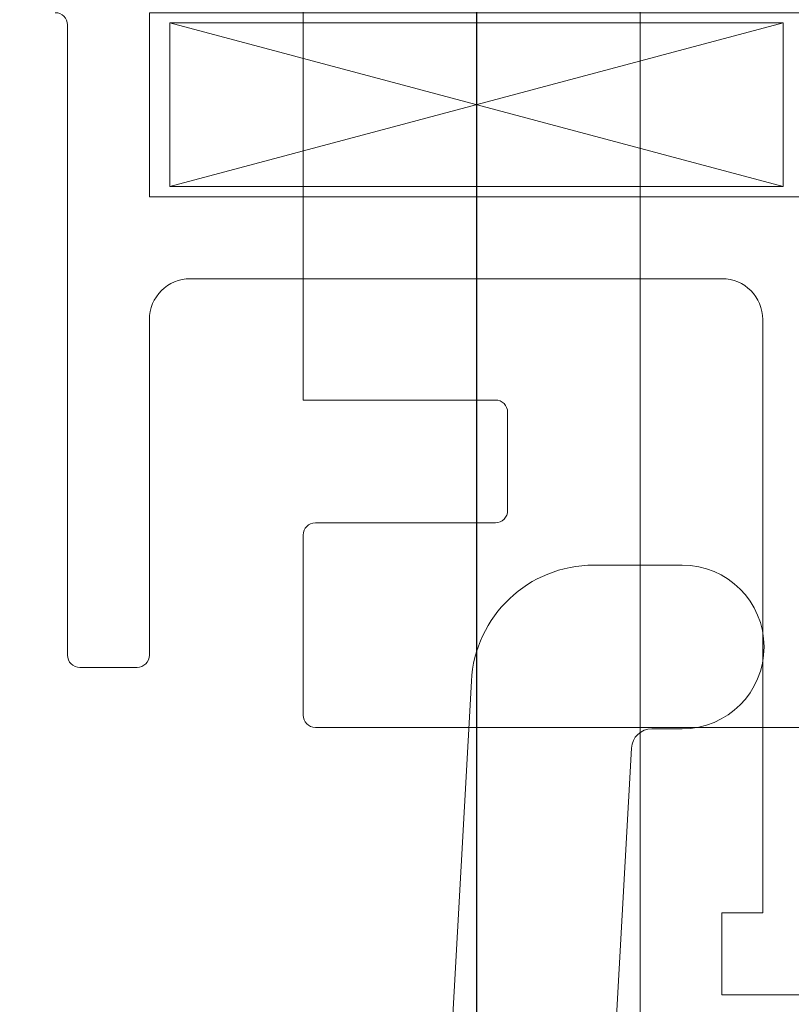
# Model space of a CAD drawing. Header units: inches. Extents: x -647532 to 3008597, y -136987 to 2557681.
# Tile 132 of 153: x 50080 to 50099, y 48798 to 48822. Entities that reach past the tile are written whole.
import ezdxf
from ezdxf import colors
from ezdxf.entities.mleader import LeaderData, LeaderLine
from ezdxf.enums import TextEntityAlignment as Align
from ezdxf.math import Vec2, Vec3

# ---------------------------------------------------------------- set-up
doc = ezdxf.new("R2010")
doc.units = ezdxf.units.IN
doc.header["$MEASUREMENT"] = 0
doc.layers.add('ARCH', color=8, linetype='Continuous')
for name, color, linetype, lineweight in [('FURN', 8, 'Continuous', 5), ('FURN-HATCH', 8, 'Continuous', 5), ('YD-EXTERNAL 1', 8, 'Continuous', 5)]:
    doc.layers.add(name, color=color, linetype=linetype, lineweight=lineweight)
doc.styles.add('ARIAL', font='arial.ttf')
doc.styles.get("Standard").update_dxf_attribs({"font": 'arial.ttf'})

# ---------------------------------------------------------------- blocks, each defined once
blk = doc.blocks.new('BIAL-IT1I-KGD-001-IN-DWG-141 LEVEL 2 - OVERALL FIRE EXIT PLAN$0$A$C4C907AF7')
at = {"lineweight": -3, "ltscale": 1000}
h = blk.add_hatch(dxfattribs=at)
h.set_pattern_fill('ANSI37', color=256, scale=20, angle=-90.00000000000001, style=0)
h.set_pattern_definition([(315, (-27377983.44784665, 26829446.45019762), (1.767766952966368, 1.767766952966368), []), (44.99999999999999, (-27377983.44784665, 26829446.45019762), (-1.767766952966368, 1.767766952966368), [])])
edge = h.paths.add_edge_path()
edge.add_line((63.5001831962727, 124.5619116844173), (64.50018314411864, 124.5619116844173))
edge.add_ellipse((64.50018314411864, 125.0619116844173), major_axis=(0.3535533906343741, -0.3535533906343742), ratio=0.9999999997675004, start_angle=314.9999999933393, end_angle=494.9999999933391)
edge.add_line((64.50018314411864, 125.5619116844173), (67.00018314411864, 125.5619116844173))
edge.add_ellipse((67.00018314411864, 125.0619116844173), major_axis=(0.3535533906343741, -0.3535533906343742), ratio=0.9999999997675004, start_angle=134.9999999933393, end_angle=314.9999999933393)
edge.add_line((67.00018314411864, 124.5619116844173), (67.50018313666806, 124.5619116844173))
edge.add_ellipse((69.00018313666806, 124.5619116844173), major_axis=(1.060660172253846, 1.060660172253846), ratio=0.9999999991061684, start_angle=134.9999999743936, end_angle=225.0000000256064)
edge.add_line((69.00018313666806, 123.0619116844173), (71.00018313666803, 123.0619116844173))
edge.add_ellipse((71.00018313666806, 124.5619116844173), major_axis=(1.060660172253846, -1.060660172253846), ratio=0.999999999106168, start_angle=314.9999999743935, end_angle=405.0000000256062)
edge.add_line((72.50018313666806, 124.5619116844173), (73.00018314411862, 124.5619116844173))
edge.add_ellipse((73.00018314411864, 125.0619116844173), major_axis=(0.3535533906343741, -0.3535533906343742), ratio=0.9999999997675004, start_angle=314.9999999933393, end_angle=494.9999999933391)
edge.add_line((73.00018314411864, 125.5619116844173), (75.50018313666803, 125.5619116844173))
edge.add_ellipse((75.50018313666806, 125.0619116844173), major_axis=(0.3535533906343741, -0.3535533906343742), ratio=0.9999999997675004, start_angle=134.9999999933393, end_angle=314.9999999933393)
edge.add_line((75.50018313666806, 124.5619116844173), (76.50018313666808, 124.5619116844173))
edge.add_line((76.50018313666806, 124.5619116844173), (76.50018312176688, 120.5619116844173))
edge.add_line((76.5001831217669, 120.5619116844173), (74.98688907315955, 120.5619116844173))
edge.add_ellipse((74.98688907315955, 120.0619116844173), major_axis=(0.3535533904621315, -0.3535533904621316), ratio=1, start_angle=135, end_angle=255.0000000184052)
edge.add_line((74.55387637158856, 119.8119116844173), (75.85291448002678, 117.5619116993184))
edge.add_line((75.85291448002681, 117.5619116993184), (74.1431920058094, 117.5619116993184))
edge.add_line((74.1431920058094, 117.5619116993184), (73.02505196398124, 119.545249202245))
edge.add_ellipse((72.14896168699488, 119.0631021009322), major_axis=(0.7071067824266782, -0.7071067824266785), ratio=0.9999999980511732, start_angle=73.82572674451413, end_angle=209.2398824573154)
edge.add_line((71.18655439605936, 119.334712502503), (70.66745572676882, 117.5619116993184))
edge.add_line((70.66745572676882, 117.5619116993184), (69.3259736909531, 117.5619116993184))
edge.add_line((69.3259736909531, 117.5619116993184), (68.98239804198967, 118.6940810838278))
edge.add_ellipse((68.50018309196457, 118.5619117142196), major_axis=(0.3535533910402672, 0.3535533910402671), ratio=0.9999999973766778, start_angle=-29.67233578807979, end_angle=119.6723666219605)
edge.add_line((68.01796807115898, 118.6940808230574), (67.67439251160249, 117.5619116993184))
edge.add_line((67.67439251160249, 117.5619116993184), (66.32597370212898, 117.5619116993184))
edge.add_line((66.32597370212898, 117.5619116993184), (65.9823981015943, 118.6940809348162))
edge.add_ellipse((65.50018311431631, 118.561911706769), major_axis=(0.3535533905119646, 0.3535533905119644), ratio=0.999999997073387, start_angle=-29.67235256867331, end_angle=119.6723608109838)
edge.add_line((65.01796810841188, 118.6940808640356), (64.67439251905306, 117.5619116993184))
edge.add_line((64.67439251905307, 117.5619116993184), (63.5001831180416, 117.5619116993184))
edge.add_line((63.5001831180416, 117.5619116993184), (63.50018319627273, 124.5619116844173))
edge = h.paths.add_edge_path()
edge.add_line((63.5001831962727, 136.5619116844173), (65.0001831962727, 136.5619116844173))
edge.add_line((65.0001831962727, 136.5619116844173), (66.0001831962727, 135.5619116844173))
edge.add_line((66.0001831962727, 135.5619116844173), (68.5001831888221, 135.5619116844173))
edge.add_line((68.50018318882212, 135.5619116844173), (69.50018318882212, 134.5619116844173))
edge.add_line((69.50018318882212, 134.5619116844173), (69.50018318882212, 133.577283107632))
edge.add_ellipse((70.50018317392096, 131.5617186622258), major_axis=(1.590990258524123, -1.590990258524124), ratio=0.9999999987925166, start_angle=161.3877995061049, end_angle=405.0000000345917)
edge.add_line((72.75018317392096, 131.5617186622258), (72.75018317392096, 132.5617186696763))
edge.add_line((72.75018317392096, 132.5617186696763), (76.50018317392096, 132.5617186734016))
edge.add_line((76.50018317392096, 132.5617186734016), (76.50018317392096, 131.5617186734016))
edge.add_line((76.50018317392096, 131.5617186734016), (91.50018322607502, 131.5617186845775))
edge.add_ellipse((91.50018322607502, 130.0617186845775), major_axis=(1.060660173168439, -1.06066017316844), ratio=0.9999999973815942, start_angle=44.9999997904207, end_angle=134.9999999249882, ccw=False)
edge.add_line((93.00018322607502, 130.0617186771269), (93.0001832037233, 124.0617186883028))
edge.add_ellipse((94.00018320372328, 124.0617186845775), major_axis=(0.7071067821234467, 0.7071067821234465), ratio=0.9999999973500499, start_angle=134.9999999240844, end_angle=225.000000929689)
edge.add_line((94.00018321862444, 123.0617186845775), (94.00018323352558, 114.5617186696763))
edge.add_ellipse((94.0001832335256, 114.0617186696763), major_axis=(0.3535533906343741, -0.3535533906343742), ratio=0.9999999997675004, start_angle=134.9999999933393, end_angle=314.9999999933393)
edge.add_line((94.0001832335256, 113.5617186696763), (97.0001831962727, 113.5617186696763))
edge.add_ellipse((97.0001831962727, 115.5617186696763), major_axis=(1.414213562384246, -1.414213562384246), ratio=0.999999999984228, start_angle=314.9999999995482, end_angle=404.9999997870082)
edge.add_line((99.0001831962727, 115.5617186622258), (99.00018320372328, 117.5617187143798))
edge.add_line((99.00018320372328, 117.5617187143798), (97.00018320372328, 117.5617187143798))
edge.add_ellipse((97.00018320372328, 118.0617187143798), major_axis=(0.3535533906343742, 0.3535533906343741), ratio=0.9999999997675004, start_angle=45.000000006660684, end_angle=225.0000000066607, ccw=False)
edge.add_line((97.00018320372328, 118.5617187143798), (99.00018320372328, 118.5617187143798))
edge.add_line((99.00018320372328, 118.5617187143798), (99.00018320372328, 120.5617187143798))
edge.add_line((99.00018320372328, 120.5617187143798), (97.00018320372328, 120.5617187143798))
edge.add_ellipse((97.00018320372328, 121.0617187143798), major_axis=(0.3535533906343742, 0.3535533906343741), ratio=0.9999999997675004, start_angle=45.000000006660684, end_angle=225.0000000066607, ccw=False)
edge.add_line((97.00018320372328, 121.5617187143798), (99.00018320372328, 121.5617187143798))
edge.add_line((99.00018320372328, 121.5617187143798), (99.00018320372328, 122.5617187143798))
edge.add_ellipse((100.0001832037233, 122.5617187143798), major_axis=(0.7071067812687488, -0.7071067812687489), ratio=0.9999999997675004, start_angle=45.000000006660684, end_angle=225.0000000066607, ccw=False)
edge.add_line((101.0001832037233, 122.5617187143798), (101.0001832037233, 121.5617187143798))
edge.add_line((101.0001832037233, 121.5617187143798), (103.0001832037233, 121.5617187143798))
edge.add_ellipse((103.0001832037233, 121.0617187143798), major_axis=(0.3535533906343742, 0.3535533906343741), ratio=0.9999999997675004, start_angle=-134.9999999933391, end_angle=45.000000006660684, ccw=False)
edge.add_line((103.0001832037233, 120.5617187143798), (101.0001832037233, 120.5617187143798))
edge.add_line((101.0001832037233, 120.5617187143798), (101.0001832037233, 118.5617187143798))
edge.add_line((101.0001832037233, 118.5617187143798), (103.0001832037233, 118.5617187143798))
edge.add_ellipse((103.0001832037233, 118.0617187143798), major_axis=(0.3535533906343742, 0.3535533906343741), ratio=0.9999999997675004, start_angle=-134.9999999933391, end_angle=45.000000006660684, ccw=False)
edge.add_line((103.0001832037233, 117.5617187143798), (101.0001832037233, 117.5617187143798))
edge.add_line((101.0001832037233, 117.5617187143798), (101.0001832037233, 115.5617186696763))
edge.add_ellipse((103.0001832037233, 115.5617186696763), major_axis=(1.414213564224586, -1.414213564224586), ratio=0.9999999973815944, start_angle=225.0000000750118, end_angle=314.9999999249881)
edge.add_line((103.0001832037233, 113.5617186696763), (106.0001832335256, 113.5617186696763))
edge.add_ellipse((106.0001838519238, 114.0617186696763), major_axis=(0.3535533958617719, -0.353553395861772), ratio=0.999999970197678, start_angle=314.9999282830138, end_angle=495.0000734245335)
edge.add_line((106.0001832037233, 114.5617186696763), (106.0001831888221, 123.0617186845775))
edge.add_ellipse((106.0001832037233, 124.0617186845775), major_axis=(0.7071067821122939, 0.7071067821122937), ratio=0.9999999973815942, start_angle=224.9999992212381, end_angle=314.9999994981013)
edge.add_line((107.0001832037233, 124.0617186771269), (107.0001832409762, 130.0617186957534))
edge.add_ellipse((108.5001832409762, 130.0617186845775), major_axis=(1.060660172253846, -1.060660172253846), ratio=0.9999999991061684, start_angle=134.9999999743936, end_angle=224.9999995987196, ccw=False)
edge.add_line((108.5001832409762, 131.5617186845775), (123.5001832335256, 131.5617186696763))
edge.add_line((123.5001832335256, 131.5617186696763), (123.5001832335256, 132.5617186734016))
edge.add_line((123.5001832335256, 132.5617186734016), (127.2501832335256, 132.5617186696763))
edge.add_line((127.2501832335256, 132.5617186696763), (127.2501832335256, 131.5617186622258))
edge.add_ellipse((129.5001832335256, 131.5617186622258), major_axis=(1.590990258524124, 1.590990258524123), ratio=0.9999999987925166, start_angle=134.9999999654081, end_angle=378.612200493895)
edge.add_line((130.5001832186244, 133.577283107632), (130.5001832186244, 134.5619116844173))
edge.add_line((130.5001832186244, 134.5619116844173), (131.5001832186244, 135.5619116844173))
edge.add_line((131.5001832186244, 135.5619116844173), (134.0001832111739, 135.5619116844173))
edge.add_line((134.0001832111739, 135.5619116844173), (135.0001832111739, 136.5619116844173))
edge.add_line((135.0001832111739, 136.5619116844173), (136.5001832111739, 136.5619116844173))
edge.add_line((136.5001832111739, 136.5619116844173), (136.5001832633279, 125.5619116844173))
edge.add_line((136.5001832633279, 125.5619116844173), (135.5001832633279, 125.5619116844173))
edge.add_line((135.5001832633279, 125.5619116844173), (132.5001832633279, 125.5619116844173))
edge.add_ellipse((131.0001832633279, 125.5619116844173), major_axis=(1.060660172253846, 1.060660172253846), ratio=0.9999999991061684, start_angle=-45.00000002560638, end_angle=45.00000002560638)
edge.add_line((131.0001832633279, 127.0619116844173), (129.0001832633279, 127.0619116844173))
edge.add_ellipse((129.0001832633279, 125.5619116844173), major_axis=(1.060660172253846, -1.060660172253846), ratio=0.999999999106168, start_angle=134.9999999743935, end_angle=225.0000000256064)
edge.add_line((127.5001832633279, 125.5619116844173), (123.5001832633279, 125.5619116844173))
edge.add_line((123.5001832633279, 125.5619116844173), (123.5001832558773, 127.5618151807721))
edge.add_ellipse((121.5002797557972, 127.5618151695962), major_axis=(1.41414532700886, -1.414145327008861), ratio=0.999999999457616, start_angle=45.00000033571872, end_angle=134.999999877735)
edge.add_line((121.5002797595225, 129.5617186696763), (109.7072899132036, 129.5617186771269))
edge.add_line((109.7072899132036, 129.5617186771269), (109.3541500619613, 129.9148585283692))
edge.add_ellipse((108.9996314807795, 129.562272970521), major_axis=(0.002760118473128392, 0.4999925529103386), ratio=0.9999993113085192, start_angle=-44.84036206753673, end_angle=134.7895539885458)
edge.add_line((108.6428428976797, 129.2119846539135), (108.6428266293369, 129.2119683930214))
edge.add_line((108.6428266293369, 129.2119683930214), (109.0001831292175, 128.8546118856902))
edge.add_line((109.0001831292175, 128.8546118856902), (109.0001832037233, 112.0919117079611))
edge.add_line((109.0001832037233, 112.0919117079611), (107.5001832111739, 110.5919117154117))
edge.add_line((107.5001832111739, 110.5919117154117), (103.0001832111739, 110.5919117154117))
edge.add_line((103.0001832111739, 110.5919117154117), (102.0001831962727, 111.5919117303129))
edge.add_line((102.0001831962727, 111.5919117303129), (98.00018322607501, 111.5919117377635))
edge.add_line((98.00018322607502, 111.5919117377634), (97.00018319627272, 110.5919117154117))
edge.add_line((97.0001831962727, 110.5919117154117), (92.5001831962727, 110.5919117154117))
edge.add_line((92.5001831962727, 110.5919117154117), (91.0001831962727, 112.0919117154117))
edge.add_line((91.0001831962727, 112.0919117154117), (91.0001832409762, 128.8546117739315))
edge.add_line((91.00018324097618, 128.8546117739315), (91.35753985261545, 129.2119683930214))
edge.add_line((91.35753985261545, 129.2119683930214), (91.3575235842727, 129.2119846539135))
edge.add_ellipse((91.00073500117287, 129.562272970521), major_axis=(0.002760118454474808, -0.4999925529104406), ratio=0.9999993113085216, start_angle=45.21044601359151, end_angle=224.8403620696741)
edge.add_line((90.6462164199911, 129.9148585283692), (90.29307656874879, 129.5617186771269))
edge.add_line((90.2930765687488, 129.5617186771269), (78.50008672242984, 129.5617186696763))
edge.add_ellipse((78.50008672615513, 127.5618151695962), major_axis=(1.414145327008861, 1.41414532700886), ratio=0.999999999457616, start_angle=45.00000012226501, end_angle=134.999999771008)
edge.add_line((76.50018322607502, 127.5618151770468), (76.50018321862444, 125.5619116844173))
edge.add_line((76.50018321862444, 125.5619116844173), (75.50018313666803, 125.5619116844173))
edge.add_line((75.50018313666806, 125.5619116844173), (72.50018314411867, 125.5619116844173))
edge.add_ellipse((71.00018314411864, 125.5619116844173), major_axis=(1.060660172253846, 1.060660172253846), ratio=0.9999999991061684, start_angle=-45.00000002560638, end_angle=45.00000002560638)
edge.add_line((71.00018314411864, 127.0619116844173), (69.00018314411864, 127.0619116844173))
edge.add_ellipse((69.00018314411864, 125.5619116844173), major_axis=(1.060660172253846, -1.060660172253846), ratio=0.999999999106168, start_angle=134.9999999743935, end_angle=225.0000000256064)
edge.add_line((67.50018314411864, 125.5619116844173), (67.00018314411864, 125.5619116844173))
edge.add_line((67.00018314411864, 125.5619116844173), (64.50018320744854, 125.5619116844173))
edge.add_line((64.50018320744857, 125.5619116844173), (63.50018314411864, 125.5619116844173))
edge.add_line((63.50018314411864, 125.5619116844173), (63.50018319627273, 136.5619116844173))
edge = h.paths.add_edge_path()
edge.add_line((123.5001832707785, 124.5619116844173), (124.5001832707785, 124.5619116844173))
edge.add_ellipse((124.5001832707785, 125.0619116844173), major_axis=(0.3535533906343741, -0.3535533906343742), ratio=0.9999999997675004, start_angle=314.9999999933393, end_angle=494.9999999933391)
edge.add_line((124.5001832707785, 125.5619116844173), (127.0001832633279, 125.5619116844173))
edge.add_ellipse((127.0001832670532, 125.061911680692), major_axis=(0.3535533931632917, -0.3535533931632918), ratio=0.9999999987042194, start_angle=135.0000003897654, end_angle=224.9906755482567)
edge.add_ellipse((127.0001832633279, 125.0619116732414), major_axis=(0.3535533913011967, 0.3535533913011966), ratio=0.9999999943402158, start_angle=134.9906744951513, end_angle=225.0000001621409)
edge.add_line((127.0001832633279, 124.5619116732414), (127.5001832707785, 124.5619116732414))
edge.add_ellipse((129.0001832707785, 124.5619116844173), major_axis=(1.060660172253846, 1.060660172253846), ratio=0.9999999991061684, start_angle=135.0000004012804, end_angle=225.0000000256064)
edge.add_line((129.0001832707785, 123.0619116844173), (131.0001832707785, 123.0619116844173))
edge.add_ellipse((131.0001832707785, 124.5619116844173), major_axis=(1.060660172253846, -1.060660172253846), ratio=0.999999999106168, start_angle=314.9999999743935, end_angle=405.0000000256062)
edge.add_line((132.5001832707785, 124.5619116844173), (133.0001832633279, 124.5619116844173))
edge.add_ellipse((133.0001832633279, 125.0619116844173), major_axis=(0.3535533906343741, -0.3535533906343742), ratio=0.9999999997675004, start_angle=314.9999999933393, end_angle=494.9999999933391)
edge.add_line((133.0001832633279, 125.5619116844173), (135.5001832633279, 125.5619116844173))
edge.add_ellipse((135.5001832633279, 125.0619116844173), major_axis=(0.3535533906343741, -0.3535533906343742), ratio=0.9999999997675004, start_angle=134.9999999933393, end_angle=314.9999999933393)
edge.add_line((135.5001832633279, 124.5619116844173), (136.5001832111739, 124.5619116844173))
edge.add_line((136.5001832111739, 124.5619116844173), (136.500183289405, 117.5619116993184))
edge.add_line((136.500183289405, 117.5619116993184), (135.3259738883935, 117.5619116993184))
edge.add_line((135.3259738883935, 117.5619116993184), (134.9823982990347, 118.6940808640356))
edge.add_ellipse((134.5001832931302, 118.561911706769), major_axis=(0.3535533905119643, -0.3535533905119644), ratio=0.999999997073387, start_angle=60.32763918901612, end_angle=209.6723525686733)
edge.add_line((134.0179683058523, 118.6940809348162), (133.6743927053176, 117.5619116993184))
edge.add_line((133.6743927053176, 117.5619116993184), (132.3259738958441, 117.5619116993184))
edge.add_line((132.3259738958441, 117.5619116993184), (131.9823983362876, 118.6940808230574))
edge.add_ellipse((131.500183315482, 118.5619117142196), major_axis=(0.3535533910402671, -0.3535533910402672), ratio=0.9999999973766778, start_angle=60.32763337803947, end_angle=209.6723357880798)
edge.add_line((131.0179683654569, 118.6940810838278), (130.6743927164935, 117.5619116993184))
edge.add_line((130.6743927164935, 117.5619116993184), (129.3329106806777, 117.5619116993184))
edge.add_line((129.3329106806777, 117.5619116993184), (128.8138120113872, 119.334712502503))
edge.add_ellipse((127.8514047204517, 119.0631021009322), major_axis=(0.7071067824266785, 0.7071067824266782), ratio=0.9999999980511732, start_angle=-29.23988245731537, end_angle=106.1742732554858)
edge.add_line((126.9753144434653, 119.545249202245), (125.8571744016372, 117.5619116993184))
edge.add_line((125.8571744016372, 117.5619116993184), (124.1474519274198, 117.5619116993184))
edge.add_line((124.1474519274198, 117.5619116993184), (125.446490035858, 119.8119116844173))
edge.add_ellipse((125.013477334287, 120.0619116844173), major_axis=(0.3535533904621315, -0.3535533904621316), ratio=1, start_angle=14.99999998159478, end_angle=135)
edge.add_line((125.013477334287, 120.5619116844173), (123.5001832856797, 120.5619116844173))
edge.add_line((123.5001832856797, 120.5619116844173), (123.5001832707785, 124.5619116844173))
h = blk.add_hatch(dxfattribs=at)
h.set_pattern_fill('ANSI37', color=256, scale=20, angle=-90.00000000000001, style=0)
h.set_pattern_definition([(315, (-27377983.44784666, 26829446.45019761), (1.767766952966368, 1.767766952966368), []), (44.99999999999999, (-27377983.44784666, 26829446.45019761), (-1.767766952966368, 1.767766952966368), [])])
edge = h.paths.add_edge_path()
edge.add_line((63.50018319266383, 124.5619116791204), (64.50018314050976, 124.5619116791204))
edge.add_ellipse((64.50018314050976, 125.0619116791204), major_axis=(0.3535533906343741, -0.3535533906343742), ratio=0.9999999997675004, start_angle=314.9999999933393, end_angle=494.9999999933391)
edge.add_line((64.50018314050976, 125.5619116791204), (67.00018314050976, 125.5619116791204))
edge.add_ellipse((67.00018314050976, 125.0619116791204), major_axis=(0.3535533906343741, -0.3535533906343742), ratio=0.9999999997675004, start_angle=134.9999999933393, end_angle=314.9999999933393)
edge.add_line((67.00018314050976, 124.5619116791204), (67.50018313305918, 124.5619116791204))
edge.add_ellipse((69.00018313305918, 124.5619116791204), major_axis=(1.060660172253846, 1.060660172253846), ratio=0.9999999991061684, start_angle=134.9999999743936, end_angle=225.0000000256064)
edge.add_line((69.00018313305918, 123.0619116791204), (71.00018313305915, 123.0619116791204))
edge.add_ellipse((71.00018313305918, 124.5619116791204), major_axis=(1.060660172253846, -1.060660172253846), ratio=0.999999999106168, start_angle=314.9999999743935, end_angle=405.0000000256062)
edge.add_line((72.50018313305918, 124.5619116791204), (73.00018314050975, 124.5619116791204))
edge.add_ellipse((73.00018314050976, 125.0619116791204), major_axis=(0.3535533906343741, -0.3535533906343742), ratio=0.9999999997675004, start_angle=314.9999999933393, end_angle=494.9999999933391)
edge.add_line((73.00018314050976, 125.5619116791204), (75.50018313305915, 125.5619116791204))
edge.add_ellipse((75.50018313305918, 125.0619116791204), major_axis=(0.3535533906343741, -0.3535533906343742), ratio=0.9999999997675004, start_angle=134.9999999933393, end_angle=314.9999999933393)
edge.add_line((75.50018313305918, 124.5619116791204), (76.50018313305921, 124.5619116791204))
edge.add_line((76.50018313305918, 124.5619116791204), (76.500183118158, 120.5619116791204))
edge.add_line((76.50018311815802, 120.5619116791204), (74.98688906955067, 120.5619116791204))
edge.add_ellipse((74.98688906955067, 120.0619116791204), major_axis=(0.3535533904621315, -0.3535533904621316), ratio=1, start_angle=135, end_angle=255.0000000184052)
edge.add_line((74.55387636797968, 119.8119116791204), (75.85291447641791, 117.5619116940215))
edge.add_line((75.85291447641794, 117.5619116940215), (74.14319200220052, 117.5619116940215))
edge.add_line((74.14319200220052, 117.5619116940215), (73.02505196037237, 119.5452491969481))
edge.add_ellipse((72.148961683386, 119.0631020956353), major_axis=(0.7071067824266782, -0.7071067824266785), ratio=0.9999999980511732, start_angle=73.82572674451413, end_angle=209.2398824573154)
edge.add_line((71.18655439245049, 119.3347124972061), (70.66745572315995, 117.5619116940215))
edge.add_line((70.66745572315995, 117.5619116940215), (69.32597368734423, 117.5619116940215))
edge.add_line((69.32597368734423, 117.5619116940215), (68.9823980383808, 118.6940810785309))
edge.add_ellipse((68.5001830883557, 118.5619117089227), major_axis=(0.3535533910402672, 0.3535533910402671), ratio=0.9999999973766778, start_angle=-29.67233578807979, end_angle=119.6723666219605)
edge.add_line((68.0179680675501, 118.6940808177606), (67.67439250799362, 117.5619116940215))
edge.add_line((67.67439250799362, 117.5619116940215), (66.3259736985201, 117.5619116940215))
edge.add_line((66.3259736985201, 117.5619116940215), (65.98239809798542, 118.6940809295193))
edge.add_ellipse((65.50018311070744, 118.5619117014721), major_axis=(0.3535533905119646, 0.3535533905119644), ratio=0.999999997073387, start_angle=-29.67235256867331, end_angle=119.6723608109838)
edge.add_line((65.017968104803, 118.6940808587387), (64.67439251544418, 117.5619116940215))
edge.add_line((64.6743925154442, 117.5619116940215), (63.50018311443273, 117.5619116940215))
edge.add_line((63.50018311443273, 117.5619116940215), (63.50018319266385, 124.5619116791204))
edge = h.paths.add_edge_path()
edge.add_line((63.50018319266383, 136.5619116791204), (65.00018319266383, 136.5619116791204))
edge.add_line((65.00018319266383, 136.5619116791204), (66.00018319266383, 135.5619116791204))
edge.add_line((66.00018319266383, 135.5619116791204), (68.50018318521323, 135.5619116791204))
edge.add_line((68.50018318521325, 135.5619116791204), (69.50018318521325, 134.5619116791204))
edge.add_line((69.50018318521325, 134.5619116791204), (69.50018318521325, 133.5772831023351))
edge.add_ellipse((70.50018317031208, 131.5617186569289), major_axis=(1.590990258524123, -1.590990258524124), ratio=0.9999999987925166, start_angle=161.3877995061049, end_angle=405.0000000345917)
edge.add_line((72.75018317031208, 131.5617186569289), (72.75018317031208, 132.5617186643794))
edge.add_line((72.75018317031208, 132.5617186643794), (76.50018317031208, 132.5617186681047))
edge.add_line((76.50018317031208, 132.5617186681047), (76.50018317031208, 131.5617186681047))
edge.add_line((76.50018317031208, 131.5617186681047), (91.50018322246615, 131.5617186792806))
edge.add_ellipse((91.50018322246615, 130.0617186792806), major_axis=(1.060660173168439, -1.06066017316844), ratio=0.9999999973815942, start_angle=44.9999997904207, end_angle=134.9999999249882, ccw=False)
edge.add_line((93.00018322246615, 130.06171867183), (93.00018320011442, 124.0617186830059))
edge.add_ellipse((94.0001832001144, 124.0617186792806), major_axis=(0.7071067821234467, 0.7071067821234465), ratio=0.9999999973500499, start_angle=134.9999999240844, end_angle=225.000000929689)
edge.add_line((94.00018321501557, 123.0617186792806), (94.0001832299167, 114.5617186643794))
edge.add_ellipse((94.00018322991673, 114.0617186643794), major_axis=(0.3535533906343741, -0.3535533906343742), ratio=0.9999999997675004, start_angle=134.9999999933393, end_angle=314.9999999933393)
edge.add_line((94.00018322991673, 113.5617186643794), (97.00018319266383, 113.5617186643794))
edge.add_ellipse((97.00018319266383, 115.5617186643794), major_axis=(1.414213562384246, -1.414213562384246), ratio=0.999999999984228, start_angle=314.9999999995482, end_angle=404.9999997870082)
edge.add_line((99.00018319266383, 115.5617186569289), (99.0001832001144, 117.5617187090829))
edge.add_line((99.0001832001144, 117.5617187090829), (97.0001832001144, 117.5617187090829))
edge.add_ellipse((97.0001832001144, 118.0617187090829), major_axis=(0.3535533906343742, 0.3535533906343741), ratio=0.9999999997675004, start_angle=45.000000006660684, end_angle=225.0000000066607, ccw=False)
edge.add_line((97.0001832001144, 118.5617187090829), (99.0001832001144, 118.5617187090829))
edge.add_line((99.0001832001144, 118.5617187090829), (99.0001832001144, 120.5617187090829))
edge.add_line((99.0001832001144, 120.5617187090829), (97.0001832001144, 120.5617187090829))
edge.add_ellipse((97.0001832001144, 121.0617187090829), major_axis=(0.3535533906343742, 0.3535533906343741), ratio=0.9999999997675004, start_angle=45.000000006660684, end_angle=225.0000000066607, ccw=False)
edge.add_line((97.0001832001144, 121.5617187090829), (99.0001832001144, 121.5617187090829))
edge.add_line((99.0001832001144, 121.5617187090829), (99.0001832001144, 122.5617187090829))
edge.add_ellipse((100.0001832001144, 122.5617187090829), major_axis=(0.7071067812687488, -0.7071067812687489), ratio=0.9999999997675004, start_angle=45.000000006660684, end_angle=225.0000000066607, ccw=False)
edge.add_line((101.0001832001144, 122.5617187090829), (101.0001832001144, 121.5617187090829))
edge.add_line((101.0001832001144, 121.5617187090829), (103.0001832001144, 121.5617187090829))
edge.add_ellipse((103.0001832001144, 121.0617187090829), major_axis=(0.3535533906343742, 0.3535533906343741), ratio=0.9999999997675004, start_angle=-134.9999999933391, end_angle=45.000000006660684, ccw=False)
edge.add_line((103.0001832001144, 120.5617187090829), (101.0001832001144, 120.5617187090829))
edge.add_line((101.0001832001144, 120.5617187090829), (101.0001832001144, 118.5617187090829))
edge.add_line((101.0001832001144, 118.5617187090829), (103.0001832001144, 118.5617187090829))
edge.add_ellipse((103.0001832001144, 118.0617187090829), major_axis=(0.3535533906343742, 0.3535533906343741), ratio=0.9999999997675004, start_angle=-134.9999999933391, end_angle=45.000000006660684, ccw=False)
edge.add_line((103.0001832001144, 117.5617187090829), (101.0001832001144, 117.5617187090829))
edge.add_line((101.0001832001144, 117.5617187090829), (101.0001832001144, 115.5617186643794))
edge.add_ellipse((103.0001832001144, 115.5617186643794), major_axis=(1.414213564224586, -1.414213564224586), ratio=0.9999999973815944, start_angle=225.0000000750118, end_angle=314.9999999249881)
edge.add_line((103.0001832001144, 113.5617186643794), (106.0001832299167, 113.5617186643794))
edge.add_ellipse((106.0001838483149, 114.0617186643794), major_axis=(0.3535533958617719, -0.353553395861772), ratio=0.999999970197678, start_angle=314.9999282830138, end_angle=495.0000734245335)
edge.add_line((106.0001832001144, 114.5617186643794), (106.0001831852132, 123.0617186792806))
edge.add_ellipse((106.0001832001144, 124.0617186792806), major_axis=(0.7071067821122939, 0.7071067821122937), ratio=0.9999999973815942, start_angle=224.9999992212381, end_angle=314.9999994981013)
edge.add_line((107.0001832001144, 124.06171867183), (107.0001832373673, 130.0617186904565))
edge.add_ellipse((108.5001832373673, 130.0617186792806), major_axis=(1.060660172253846, -1.060660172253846), ratio=0.9999999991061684, start_angle=134.9999999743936, end_angle=224.9999995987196, ccw=False)
edge.add_line((108.5001832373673, 131.5617186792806), (123.5001832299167, 131.5617186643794))
edge.add_line((123.5001832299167, 131.5617186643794), (123.5001832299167, 132.5617186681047))
edge.add_line((123.5001832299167, 132.5617186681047), (127.2501832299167, 132.5617186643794))
edge.add_line((127.2501832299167, 132.5617186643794), (127.2501832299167, 131.5617186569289))
edge.add_ellipse((129.5001832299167, 131.5617186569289), major_axis=(1.590990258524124, 1.590990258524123), ratio=0.9999999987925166, start_angle=134.9999999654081, end_angle=378.612200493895)
edge.add_line((130.5001832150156, 133.5772831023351), (130.5001832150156, 134.5619116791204))
edge.add_line((130.5001832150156, 134.5619116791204), (131.5001832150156, 135.5619116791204))
edge.add_line((131.5001832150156, 135.5619116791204), (134.000183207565, 135.5619116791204))
edge.add_line((134.000183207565, 135.5619116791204), (135.000183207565, 136.5619116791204))
edge.add_line((135.000183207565, 136.5619116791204), (136.500183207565, 136.5619116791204))
edge.add_line((136.500183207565, 136.5619116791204), (136.5001832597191, 125.5619116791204))
edge.add_line((136.5001832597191, 125.5619116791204), (135.5001832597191, 125.5619116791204))
edge.add_line((135.5001832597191, 125.5619116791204), (132.5001832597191, 125.5619116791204))
edge.add_ellipse((131.0001832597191, 125.5619116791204), major_axis=(1.060660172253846, 1.060660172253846), ratio=0.9999999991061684, start_angle=-45.00000002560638, end_angle=45.00000002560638)
edge.add_line((131.0001832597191, 127.0619116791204), (129.0001832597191, 127.0619116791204))
edge.add_ellipse((129.0001832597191, 125.5619116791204), major_axis=(1.060660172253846, -1.060660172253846), ratio=0.999999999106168, start_angle=134.9999999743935, end_angle=225.0000000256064)
edge.add_line((127.5001832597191, 125.5619116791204), (123.5001832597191, 125.5619116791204))
edge.add_line((123.5001832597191, 125.5619116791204), (123.5001832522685, 127.5618151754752))
edge.add_ellipse((121.5002797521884, 127.5618151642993), major_axis=(1.41414532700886, -1.414145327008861), ratio=0.999999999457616, start_angle=45.00000033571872, end_angle=134.999999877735)
edge.add_line((121.5002797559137, 129.5617186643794), (109.7072899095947, 129.56171867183))
edge.add_line((109.7072899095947, 129.56171867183), (109.3541500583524, 129.9148585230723))
edge.add_ellipse((108.9996314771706, 129.5622729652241), major_axis=(0.002760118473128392, 0.4999925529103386), ratio=0.9999993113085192, start_angle=-44.84036206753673, end_angle=134.7895539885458)
edge.add_line((108.6428428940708, 129.2119846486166), (108.642826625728, 129.2119683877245))
edge.add_line((108.642826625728, 129.2119683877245), (109.0001831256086, 128.8546118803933))
edge.add_line((109.0001831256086, 128.8546118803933), (109.0001832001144, 112.0919117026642))
edge.add_line((109.0001832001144, 112.0919117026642), (107.500183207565, 110.5919117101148))
edge.add_line((107.500183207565, 110.5919117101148), (103.000183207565, 110.5919117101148))
edge.add_line((103.000183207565, 110.5919117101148), (102.0001831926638, 111.591911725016))
edge.add_line((102.0001831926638, 111.591911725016), (98.00018322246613, 111.5919117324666))
edge.add_line((98.00018322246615, 111.5919117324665), (97.00018319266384, 110.5919117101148))
edge.add_line((97.00018319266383, 110.5919117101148), (92.50018319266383, 110.5919117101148))
edge.add_line((92.50018319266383, 110.5919117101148), (91.00018319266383, 112.0919117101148))
edge.add_line((91.00018319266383, 112.0919117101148), (91.00018323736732, 128.8546117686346))
edge.add_line((91.00018323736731, 128.8546117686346), (91.35753984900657, 129.2119683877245))
edge.add_line((91.35753984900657, 129.2119683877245), (91.35752358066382, 129.2119846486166))
edge.add_ellipse((91.000734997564, 129.5622729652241), major_axis=(0.002760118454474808, -0.4999925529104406), ratio=0.9999993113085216, start_angle=45.21044601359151, end_angle=224.8403620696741)
edge.add_line((90.64621641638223, 129.9148585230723), (90.29307656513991, 129.56171867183))
edge.add_line((90.29307656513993, 129.56171867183), (78.50008671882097, 129.5617186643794))
edge.add_ellipse((78.50008672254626, 127.5618151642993), major_axis=(1.414145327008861, 1.41414532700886), ratio=0.999999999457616, start_angle=45.00000012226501, end_angle=134.999999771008)
edge.add_line((76.50018322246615, 127.5618151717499), (76.50018321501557, 125.5619116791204))
edge.add_line((76.50018321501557, 125.5619116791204), (75.50018313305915, 125.5619116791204))
edge.add_line((75.50018313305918, 125.5619116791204), (72.50018314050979, 125.5619116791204))
edge.add_ellipse((71.00018314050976, 125.5619116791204), major_axis=(1.060660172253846, 1.060660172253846), ratio=0.9999999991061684, start_angle=-45.00000002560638, end_angle=45.00000002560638)
edge.add_line((71.00018314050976, 127.0619116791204), (69.00018314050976, 127.0619116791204))
edge.add_ellipse((69.00018314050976, 125.5619116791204), major_axis=(1.060660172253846, -1.060660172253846), ratio=0.999999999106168, start_angle=134.9999999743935, end_angle=225.0000000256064)
edge.add_line((67.50018314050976, 125.5619116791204), (67.00018314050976, 125.5619116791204))
edge.add_line((67.00018314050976, 125.5619116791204), (64.50018320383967, 125.5619116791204))
edge.add_line((64.5001832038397, 125.5619116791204), (63.50018314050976, 125.5619116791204))
edge.add_line((63.50018314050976, 125.5619116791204), (63.50018319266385, 136.5619116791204))
edge = h.paths.add_edge_path()
edge.add_line((123.5001832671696, 124.5619116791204), (124.5001832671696, 124.5619116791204))
edge.add_ellipse((124.5001832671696, 125.0619116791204), major_axis=(0.3535533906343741, -0.3535533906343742), ratio=0.9999999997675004, start_angle=314.9999999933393, end_angle=494.9999999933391)
edge.add_line((124.5001832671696, 125.5619116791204), (127.0001832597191, 125.5619116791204))
edge.add_ellipse((127.0001832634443, 125.0619116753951), major_axis=(0.3535533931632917, -0.3535533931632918), ratio=0.9999999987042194, start_angle=135.0000003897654, end_angle=224.9906755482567)
edge.add_ellipse((127.0001832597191, 125.0619116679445), major_axis=(0.3535533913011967, 0.3535533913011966), ratio=0.9999999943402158, start_angle=134.9906744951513, end_angle=225.0000001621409)
edge.add_line((127.0001832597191, 124.5619116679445), (127.5001832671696, 124.5619116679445))
edge.add_ellipse((129.0001832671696, 124.5619116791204), major_axis=(1.060660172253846, 1.060660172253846), ratio=0.9999999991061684, start_angle=135.0000004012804, end_angle=225.0000000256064)
edge.add_line((129.0001832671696, 123.0619116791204), (131.0001832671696, 123.0619116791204))
edge.add_ellipse((131.0001832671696, 124.5619116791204), major_axis=(1.060660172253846, -1.060660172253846), ratio=0.999999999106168, start_angle=314.9999999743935, end_angle=405.0000000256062)
edge.add_line((132.5001832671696, 124.5619116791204), (133.0001832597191, 124.5619116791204))
edge.add_ellipse((133.0001832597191, 125.0619116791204), major_axis=(0.3535533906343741, -0.3535533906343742), ratio=0.9999999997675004, start_angle=314.9999999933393, end_angle=494.9999999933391)
edge.add_line((133.0001832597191, 125.5619116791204), (135.5001832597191, 125.5619116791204))
edge.add_ellipse((135.5001832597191, 125.0619116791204), major_axis=(0.3535533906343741, -0.3535533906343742), ratio=0.9999999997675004, start_angle=134.9999999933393, end_angle=314.9999999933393)
edge.add_line((135.5001832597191, 124.5619116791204), (136.500183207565, 124.5619116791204))
edge.add_line((136.500183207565, 124.5619116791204), (136.5001832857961, 117.5619116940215))
edge.add_line((136.5001832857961, 117.5619116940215), (135.3259738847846, 117.5619116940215))
edge.add_line((135.3259738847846, 117.5619116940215), (134.9823982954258, 118.6940808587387))
edge.add_ellipse((134.5001832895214, 118.5619117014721), major_axis=(0.3535533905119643, -0.3535533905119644), ratio=0.999999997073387, start_angle=60.32763918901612, end_angle=209.6723525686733)
edge.add_line((134.0179683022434, 118.6940809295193), (133.6743927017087, 117.5619116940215))
edge.add_line((133.6743927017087, 117.5619116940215), (132.3259738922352, 117.5619116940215))
edge.add_line((132.3259738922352, 117.5619116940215), (131.9823983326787, 118.6940808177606))
edge.add_ellipse((131.5001833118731, 118.5619117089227), major_axis=(0.3535533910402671, -0.3535533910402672), ratio=0.9999999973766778, start_angle=60.32763337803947, end_angle=209.6723357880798)
edge.add_line((131.017968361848, 118.6940810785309), (130.6743927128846, 117.5619116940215))
edge.add_line((130.6743927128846, 117.5619116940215), (129.3329106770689, 117.5619116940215))
edge.add_line((129.3329106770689, 117.5619116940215), (128.8138120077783, 119.3347124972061))
edge.add_ellipse((127.8514047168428, 119.0631020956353), major_axis=(0.7071067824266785, 0.7071067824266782), ratio=0.9999999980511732, start_angle=-29.23988245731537, end_angle=106.1742732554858)
edge.add_line((126.9753144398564, 119.5452491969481), (125.8571743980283, 117.5619116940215))
edge.add_line((125.8571743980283, 117.5619116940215), (124.1474519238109, 117.5619116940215))
edge.add_line((124.1474519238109, 117.5619116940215), (125.4464900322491, 119.8119116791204))
edge.add_ellipse((125.0134773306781, 120.0619116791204), major_axis=(0.3535533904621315, -0.3535533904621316), ratio=1, start_angle=14.99999998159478, end_angle=135)
edge.add_line((125.0134773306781, 120.5619116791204), (123.5001832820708, 120.5619116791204))
edge.add_line((123.5001832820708, 120.5619116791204), (123.5001832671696, 124.5619116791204))
for p, q in [((135.7501832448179, 115.0619117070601), (139.7501832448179, 100.0619117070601)), ((139.7501832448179, 115.0619117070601), (135.7501832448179, 100.0619117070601))]:
    blk.add_line(p, q)
at = {"linetype": 'ByBlock'}
blk.add_lwpolyline([(142.0001832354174, 117.56171867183), (116.0001838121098, 117.5617186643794), (116.0001838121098, 113.5617186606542), (118.0001838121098, 113.5617186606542), (118.0001838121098, 114.5617186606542), (132.5001832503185, 114.56171867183, -0.4142135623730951), (133.5001832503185, 113.56171867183), (133.5001832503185, 100.5617186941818, -0.4142135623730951), (132.5001832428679, 99.56171869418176), (124.3001838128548, 99.56171869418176, 0.4142135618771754), (124.0001838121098, 99.2617186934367), (124.0001838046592, 97.86171868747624, 0.4142135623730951), (124.3001838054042, 97.56171868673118), (139.700183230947, 97.56171868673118, -0.4142135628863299), (140.0001832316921, 97.26171868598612)], format="xyb", dxfattribs=at)
blk.add_lwpolyline([(140.0001832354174, 115.56171867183), (140.0001832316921, 99.56171869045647), (135.5001832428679, 99.56171869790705), (135.5001832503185, 115.56171867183)], close=True, dxfattribs=at)
blk.add_lwpolyline([(139.7501832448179, 100.0619117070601), (139.7501832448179, 115.0619117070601), (135.7501832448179, 115.0619117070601), (135.7501832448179, 100.0619117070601)], close=True)
blk.add_lwpolyline([(108.5001831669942, 106.5919117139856), (123.6665933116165, 107.4344900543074, 0.398050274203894), (126.5001832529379, 110.429871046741), (126.5001833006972, 112.5920876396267, 1), (122.5001832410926, 112.5920877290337), (122.5001832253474, 111.8488507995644, -0.3980502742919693), (122.0279182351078, 111.349620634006), (108.4722985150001, 110.5965306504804, -0.0138755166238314)], format="xyb")
blk = doc.blocks.new('BIAL-IT1I-KGD-001-IN-DWG-141 LEVEL 2 - OVERALL FIRE EXIT PLAN$0$TYPE 2')
blk.add_line((141.5001832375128, 121.5617186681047), (4058.5001832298, 121.5617186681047))
at = {"lineweight": -3, "ltscale": 1000}
blk.add_line((142.0001832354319, 117.56171867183), (4057.5001832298, 117.56171867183), dxfattribs=at)
blk = doc.blocks.new('_TagSlot')
at = {"color": 0, "linetype": 'ByBlock', "lineweight": -2, "transparency": 16777216}
for p, q in [((-4, 4), (4, 4)), ((-4, -4), (4, -4))]:
    blk.add_line(p, q, dxfattribs=at)
for centre, start, end in [((-4, 0), 90, 270), ((4, 0), 270, 90)]:
    blk.add_arc(centre, 4, start, end, dxfattribs=at)
at = {"layer": 'FURN', "color": 0, "transparency": 16777216, "style": 'ARIAL'}
blk.add_attdef('M-01', text='', height=2.5, dxfattribs=at).set_placement((0, -1.5), align=Align.CENTER)
blk = doc.blocks.new('_DotSmall')
at = {"color": 0, "linetype": 'ByBlock', "const_width": 0.5}
blk.add_lwpolyline([(-0.0625, 0, 1), (0.0625, 0, 1)], format="xyb", close=True, dxfattribs=at)
blk = doc.blocks.new('ARCH')
at = {"layer": 'YD-EXTERNAL 1'}
blk.add_lwpolyline([(50154.54589975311, 48796.89708705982), (50116.16589975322, 48796.89708705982, -0.4142135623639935), (50115.86589975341, 48797.19708705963), (50115.86589975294, 48800.59708705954, 0.4142135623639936), (50115.56589975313, 48800.89708705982), (50101.16589975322, 48800.89708705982, -0.4142135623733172), (50100.86589975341, 48801.19708705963), (50100.86589975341, 48804.59708705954, 0.4142135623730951), (50100.56589975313, 48804.89708705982), (50087.66589975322, 48804.89708705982, -0.4142135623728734), (50087.36589975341, 48805.19708705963), (50087.36589975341, 48809.59708705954, -0.4142135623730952), (50087.66589975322, 48809.89708705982), (50092.06589975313, 48809.89708705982, 0.4142135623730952), (50092.36589975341, 48810.19708705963), (50092.36589975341, 48812.59708705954, 0.4142135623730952), (50092.06589975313, 48812.89708705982), (50087.36589975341, 48812.89708705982), (50087.36589975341, 48825.09708705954, -0.4142135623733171), (50087.66589975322, 48825.39708705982), (50154.54589975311, 48825.39708705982, -0.4142135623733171)], format="xyb", dxfattribs=at)
at = {"layer": 'YD-EXTERNAL 1', "rotation": 269.9999999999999}
blk.add_blockref('BIAL-IT1I-KGD-001-IN-DWG-141 LEVEL 2 - OVERALL FIRE EXIT PLAN$0$TYPE 2', (49974.04418106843, 52662.36308574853), dxfattribs=at)
at = {"layer": 'YD-EXTERNAL 1', "xscale": -1, "rotation": 269.9999999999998}
blk.add_blockref('BIAL-IT1I-KGD-001-IN-DWG-141 LEVEL 2 - OVERALL FIRE EXIT PLAN$0$A$C4C907AF7', (49984.04418106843, 48682.36271928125), dxfattribs=at)
at = {"layer": 'FURN-HATCH', "linetype": 'Continuous'}
ml = blk.add_multileader_block('Standard', dxfattribs=at)
ml.set_content('_TagSlot', color=256, scale=-11.71874999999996)
ml.set_attribute('M-01', 'VNR1', width=0)
ml.set_leader_properties(color=256, linetype='ByLayer', lineweight=-1)
ml.set_arrow_properties(name='DOTSMALL')
ml.build(insert=Vec2(0, 0))
ml.multileader.update_dxf_attribs({"dogleg_length": 115.8088815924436, "arrow_head_size": 28.23522304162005})
ctx = ml.context
ctx.base_point, ctx.char_height, ctx.arrow_head_size, ctx.landing_gap_size, ctx.plane_origin, ctx.plane_x_axis, ctx.plane_y_axis = Vec3(101476.3461992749, 52296.96173384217), 200, 28.23522304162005, 4, Vec3(100757.023984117, 52076.67181199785), Vec3(1, -4.898587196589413e-16), Vec3(4.898587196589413e-16, 1)
notes = []
notes.append((ctx, [(0, (0, 0, 0), (0, 0), (1, 0), 1, [])]))
ctx.block.insert, ctx.block.rotation, ctx.block.scale = Vec3(101570.0961992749, 52296.96173384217), 3.141592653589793, Vec3(-11.71874999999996, 11.71874999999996, 11.71874999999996)
ml = blk.add_multileader_block('Standard', dxfattribs=at)
ml.set_content('_TagSlot', color=256, scale=-11.71874999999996)
ml.set_attribute('M-01', 'VNR1', width=0)
ml.set_leader_properties(color=256, linetype='ByLayer', lineweight=-1)
ml.set_arrow_properties(name='DOTSMALL')
ml.build(insert=Vec2(0, 0))
ml.multileader.update_dxf_attribs({"dogleg_length": 115.8088815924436, "arrow_head_size": 28.23522304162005})
ctx = ml.context
ctx.base_point, ctx.char_height, ctx.arrow_head_size, ctx.landing_gap_size, ctx.plane_origin, ctx.plane_x_axis, ctx.plane_y_axis = Vec3(97954.6691702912, 52254.91666523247), 200, 28.23522304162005, 4, Vec3(97235.3469551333, 52034.62674338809), Vec3(1, -4.898587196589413e-16), Vec3(4.898587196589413e-16, 1)
notes.append((ctx, [(0, (0, 0, 0), (0, 0), (1, 0), 1, [])]))
ctx.block.insert, ctx.block.rotation, ctx.block.scale = Vec3(98048.4191702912, 52254.91666523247), 3.141592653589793, Vec3(-11.71874999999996, 11.71874999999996, 11.71874999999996)
ml = blk.add_multileader_block('Standard', dxfattribs=at)
ml.set_content('_TagSlot', color=256, scale=-11.71874999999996)
ml.set_attribute('M-01', 'VNR1', width=0)
ml.set_leader_properties(color=256, linetype='ByLayer', lineweight=-1)
ml.set_arrow_properties(name='DOTSMALL')
ml.build(insert=Vec2(0, 0))
ml.multileader.update_dxf_attribs({"dogleg_length": 115.8088815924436, "arrow_head_size": 28.23522304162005})
ctx = ml.context
ctx.base_point, ctx.char_height, ctx.arrow_head_size, ctx.landing_gap_size, ctx.plane_origin, ctx.plane_x_axis, ctx.plane_y_axis = Vec3(99751.23353746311, 51693.27222738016), 200, 28.23522304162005, 4, Vec3(99031.9113223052, 51472.98230553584), Vec3(1, -4.898587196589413e-16), Vec3(4.898587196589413e-16, 1)
notes.append((ctx, [(0, (0, 0, 0), (0, 0), (1, 0), 1, [])]))
ctx.block.insert, ctx.block.rotation, ctx.block.scale = Vec3(99844.98353746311, 51693.27222738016), 3.141592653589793, Vec3(-11.71874999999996, 11.71874999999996, 11.71874999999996)
for ctx, leaders in notes:
    for number, flags, end, landing, length, lines in leaders:
        leader = LeaderData()
        leader.index, (leader.has_last_leader_line, leader.has_dogleg_vector, leader.attachment_direction) = number, flags
        leader.last_leader_point, leader.dogleg_vector, leader.dogleg_length = Vec3(end), Vec3(landing), length
        for number, points, colour, breaks in lines:
            line = LeaderLine()
            line.index, line.vertices, line.color, line.breaks = number, Vec3.list(points), colors.encode_raw_color(colour), breaks
            leader.lines.append(line)
        ctx.leaders.append(leader)

msp = doc.modelspace()

# ---------------------------------------------------------------- block references
at = {"layer": 'ARCH'}
msp.add_blockref('ARCH', (0, 0), dxfattribs=at)

doc.saveas('drawing.dxf')
